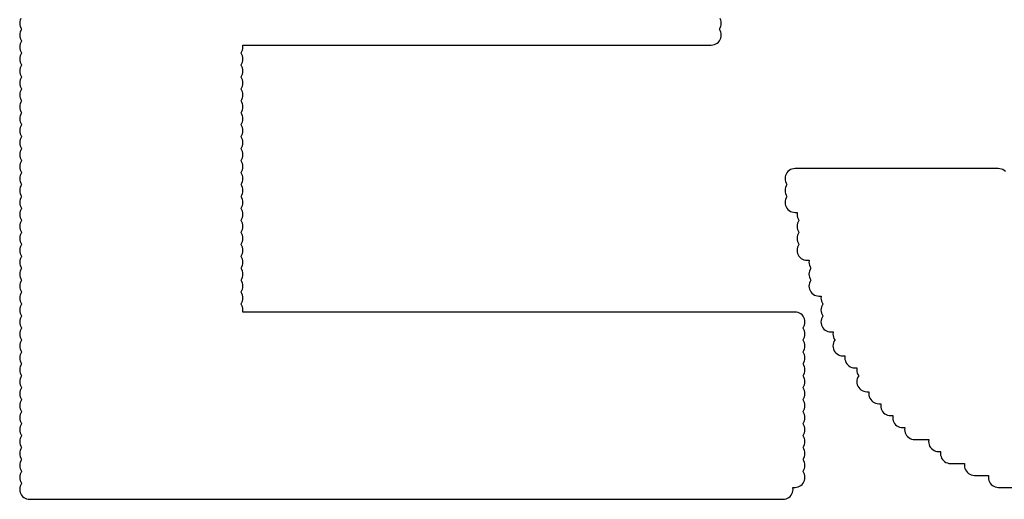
# Model space of a CAD drawing. Extents: x -0.28 to 1.53, y -0.26 to 1.53.
# Tile 36 of 45: x 1.4005 to 1.4499, y 1.3632 to 1.3873. Entities that reach past the tile are written whole.
import ezdxf

# ---------------------------------------------------------------- set-up
doc = ezdxf.new("R2010")
doc.units = 0
doc.header["$MEASUREMENT"] = 0
doc.layers.add('SLK-NS', color=7, linetype='CONTINUOUS')

msp = doc.modelspace()

# ---------------------------------------------------------------- linework, layer by layer
at = {"layer": 'SLK-NS'}
for points in [[(1.400554, 1.387327), (1.400524, 1.387255), (1.400506, 1.387178), (1.4005, 1.3871), (1.400506, 1.387022), (1.400524, 1.386945), (1.400554, 1.386873), (1.400595, 1.386806), (1.4006, 1.3868), (1.400595, 1.386794), (1.400554, 1.386727), (1.400524, 1.386655), (1.400506, 1.386578), (1.4005, 1.3865), (1.400506, 1.386422), (1.400524, 1.386345), (1.400554, 1.386273), (1.400595, 1.386206), (1.4006, 1.3862), (1.400595, 1.386194), (1.400554, 1.386127), (1.400524, 1.386055), (1.400506, 1.385978), (1.4005, 1.3859), (1.400506, 1.385822), (1.400524, 1.385745), (1.400554, 1.385673), (1.400595, 1.385606), (1.4006, 1.3856), (1.400595, 1.385594), (1.400554, 1.385527), (1.400524, 1.385455), (1.400506, 1.385378), (1.4005, 1.3853), (1.400506, 1.385222), (1.400524, 1.385145), (1.400554, 1.385073), (1.400595, 1.385006), (1.4006, 1.385), (1.400595, 1.384994), (1.400554, 1.384927), (1.400524, 1.384855), (1.400506, 1.384778), (1.4005, 1.3847), (1.400506, 1.384622), (1.400524, 1.384545), (1.400554, 1.384473), (1.400595, 1.384406), (1.4006, 1.3844), (1.400595, 1.384394), (1.400554, 1.384327), (1.400524, 1.384255), (1.400506, 1.384178), (1.4005, 1.3841), (1.400506, 1.384022), (1.400524, 1.383945), (1.400554, 1.383873), (1.400595, 1.383806), (1.4006, 1.3838), (1.400595, 1.383794), (1.400554, 1.383727), (1.400524, 1.383655), (1.400506, 1.383578), (1.4005, 1.3835), (1.400506, 1.383422), (1.400524, 1.383345), (1.400554, 1.383273), (1.400595, 1.383206), (1.4006, 1.3832), (1.400595, 1.383194), (1.400554, 1.383127), (1.400524, 1.383055), (1.400506, 1.382978), (1.4005, 1.3829), (1.400506, 1.382822), (1.400524, 1.382745), (1.400554, 1.382673), (1.400595, 1.382606), (1.4006, 1.3826), (1.400595, 1.382594), (1.400554, 1.382527), (1.400524, 1.382455), (1.400506, 1.382378), (1.4005, 1.3823), (1.400506, 1.382222), (1.400524, 1.382145), (1.400554, 1.382073), (1.400595, 1.382006), (1.4006, 1.382), (1.400595, 1.381994), (1.400554, 1.381927), (1.400524, 1.381855), (1.400506, 1.381778), (1.4005, 1.3817), (1.400506, 1.381622), (1.400524, 1.381545), (1.400554, 1.381473), (1.400595, 1.381406), (1.4006, 1.3814), (1.400595, 1.381394), (1.400554, 1.381327), (1.400524, 1.381255), (1.400506, 1.381178), (1.4005, 1.3811), (1.400506, 1.381022), (1.400524, 1.380945), (1.400554, 1.380873), (1.400595, 1.380806), (1.4006, 1.3808), (1.400595, 1.380794), (1.400554, 1.380727), (1.400524, 1.380655), (1.400506, 1.380578), (1.4005, 1.3805), (1.400506, 1.380422), (1.400524, 1.380345), (1.400554, 1.380273), (1.400595, 1.380206), (1.4006, 1.3802), (1.400595, 1.380194), (1.400554, 1.380127), (1.400524, 1.380055), (1.400506, 1.379978), (1.4005, 1.3799), (1.400506, 1.379822), (1.400524, 1.379745), (1.400554, 1.379673), (1.400595, 1.379606), (1.4006, 1.3796), (1.400595, 1.379594), (1.400554, 1.379527), (1.400524, 1.379455), (1.400506, 1.379378), (1.4005, 1.3793), (1.400506, 1.379222), (1.400524, 1.379145), (1.400554, 1.379073), (1.400595, 1.379006), (1.4006, 1.379), (1.400595, 1.378994), (1.400554, 1.378927), (1.400524, 1.378855), (1.400506, 1.378778), (1.4005, 1.3787), (1.400506, 1.378622), (1.400524, 1.378545), (1.400554, 1.378473), (1.400595, 1.378406), (1.4006, 1.3784), (1.400595, 1.378394), (1.400554, 1.378327), (1.400524, 1.378255), (1.400506, 1.378178), (1.4005, 1.3781), (1.400506, 1.378022), (1.400524, 1.377945), (1.400554, 1.377873), (1.400595, 1.377806), (1.4006, 1.3778), (1.400595, 1.377794), (1.400554, 1.377727), (1.400524, 1.377655), (1.400506, 1.377578), (1.4005, 1.3775), (1.400506, 1.377422), (1.400524, 1.377345), (1.400554, 1.377273), (1.400595, 1.377206), (1.4006, 1.3772), (1.400595, 1.377194), (1.400554, 1.377127), (1.400524, 1.377055), (1.400506, 1.376978), (1.4005, 1.3769), (1.400506, 1.376822), (1.400524, 1.376745), (1.400554, 1.376673), (1.400595, 1.376606), (1.4006, 1.3766), (1.400595, 1.376594), (1.400554, 1.376527), (1.400524, 1.376455), (1.400506, 1.376378), (1.4005, 1.3763), (1.400506, 1.376222), (1.400524, 1.376145), (1.400554, 1.376073), (1.400595, 1.376006), (1.4006, 1.376), (1.400595, 1.375994), (1.400554, 1.375927), (1.400524, 1.375855), (1.400506, 1.375778), (1.4005, 1.3757), (1.400506, 1.375622), (1.400524, 1.375545), (1.400554, 1.375473), (1.400595, 1.375406), (1.4006, 1.3754), (1.400595, 1.375394), (1.400554, 1.375327), (1.400524, 1.375255), (1.400506, 1.375178), (1.4005, 1.3751), (1.400506, 1.375022), (1.400524, 1.374945), (1.400554, 1.374873), (1.400595, 1.374806), (1.4006, 1.3748), (1.400595, 1.374794), (1.400554, 1.374727), (1.400524, 1.374655), (1.400506, 1.374578), (1.4005, 1.3745), (1.400506, 1.374422), (1.400524, 1.374345), (1.400554, 1.374273), (1.400595, 1.374206), (1.4006, 1.3742), (1.400595, 1.374194), (1.400554, 1.374127), (1.400524, 1.374055), (1.400506, 1.373978), (1.4005, 1.3739), (1.400506, 1.373822), (1.400524, 1.373745), (1.400554, 1.373673), (1.400595, 1.373606), (1.4006, 1.3736), (1.400595, 1.373594), (1.400554, 1.373527), (1.400524, 1.373455), (1.400506, 1.373378), (1.4005, 1.3733), (1.400506, 1.373222), (1.400524, 1.373145), (1.400554, 1.373073), (1.400595, 1.373006), (1.4006, 1.373), (1.400595, 1.372994), (1.400554, 1.372927), (1.400524, 1.372855), (1.400506, 1.372778), (1.4005, 1.3727), (1.400506, 1.372622), (1.400524, 1.372545), (1.400554, 1.372473), (1.400595, 1.372406), (1.4006, 1.3724), (1.400595, 1.372394), (1.400554, 1.372327), (1.400524, 1.372255), (1.400506, 1.372178), (1.4005, 1.3721), (1.400506, 1.372022), (1.400524, 1.371945), (1.400554, 1.371873), (1.400595, 1.371806), (1.4006, 1.3718), (1.400595, 1.371794), (1.400554, 1.371727), (1.400524, 1.371655), (1.400506, 1.371578), (1.4005, 1.3715), (1.400506, 1.371422), (1.400524, 1.371345), (1.400554, 1.371273), (1.400595, 1.371206), (1.4006, 1.3712), (1.400595, 1.371194), (1.400554, 1.371127), (1.400524, 1.371055), (1.400506, 1.370978), (1.4005, 1.3709), (1.400506, 1.370822), (1.400524, 1.370745), (1.400554, 1.370673), (1.400595, 1.370606), (1.4006, 1.3706), (1.400595, 1.370594), (1.400554, 1.370527), (1.400524, 1.370455), (1.400506, 1.370378), (1.4005, 1.3703), (1.400506, 1.370222), (1.400524, 1.370145), (1.400554, 1.370073), (1.400595, 1.370006), (1.4006, 1.37), (1.400595, 1.369994), (1.400554, 1.369927), (1.400524, 1.369855), (1.400506, 1.369778), (1.4005, 1.3697), (1.400506, 1.369622), (1.400524, 1.369545), (1.400554, 1.369473), (1.400595, 1.369406), (1.4006, 1.3694), (1.400595, 1.369394), (1.400554, 1.369327), (1.400524, 1.369255), (1.400506, 1.369178), (1.4005, 1.3691), (1.400506, 1.369022), (1.400524, 1.368945), (1.400554, 1.368873), (1.400595, 1.368806), (1.4006, 1.3688), (1.400595, 1.368794), (1.400554, 1.368727), (1.400524, 1.368655), (1.400506, 1.368578), (1.4005, 1.3685), (1.400506, 1.368422), (1.400524, 1.368345), (1.400554, 1.368273), (1.400595, 1.368206), (1.4006, 1.3682), (1.400595, 1.368194), (1.400554, 1.368127), (1.400524, 1.368055), (1.400506, 1.367978), (1.4005, 1.3679), (1.400506, 1.367822), (1.400524, 1.367745), (1.400554, 1.367673), (1.400595, 1.367606), (1.4006, 1.3676), (1.400595, 1.367594), (1.400554, 1.367527), (1.400524, 1.367455), (1.400506, 1.367378), (1.4005, 1.3673), (1.400506, 1.367222), (1.400524, 1.367145), (1.400554, 1.367073), (1.400595, 1.367006), (1.4006, 1.367), (1.400595, 1.366994), (1.400554, 1.366927), (1.400524, 1.366855), (1.400506, 1.366778), (1.4005, 1.3667), (1.400506, 1.366622), (1.400524, 1.366545), (1.400554, 1.366473), (1.400595, 1.366406), (1.4006, 1.3664), (1.400595, 1.366394), (1.400554, 1.366327), (1.400524, 1.366255), (1.400506, 1.366178), (1.4005, 1.3661), (1.400506, 1.366022), (1.400524, 1.365945), (1.400554, 1.365873), (1.400595, 1.365806), (1.4006, 1.3658), (1.400595, 1.365794), (1.400554, 1.365727), (1.400524, 1.365655), (1.400506, 1.365578), (1.4005, 1.3655), (1.400506, 1.365422), (1.400524, 1.365345), (1.400554, 1.365273), (1.400595, 1.365206), (1.4006, 1.3652), (1.400595, 1.365194), (1.400554, 1.365127), (1.400524, 1.365055), (1.400506, 1.364978), (1.4005, 1.3649), (1.400506, 1.364822), (1.400524, 1.364745), (1.400554, 1.364673), (1.400595, 1.364606), (1.4006, 1.3646), (1.400595, 1.364594), (1.400554, 1.364527), (1.400524, 1.364455), (1.400506, 1.364378), (1.4005, 1.3643), (1.400506, 1.364222), (1.400524, 1.364145), (1.400554, 1.364073), (1.400595, 1.364006), (1.4006, 1.364), (1.400595, 1.363994), (1.400554, 1.363927), (1.400524, 1.363855), (1.400506, 1.363778), (1.4005, 1.3637), (1.400506, 1.363622), (1.400524, 1.363545), (1.400554, 1.363473), (1.400595, 1.363406), (1.400646, 1.363346), (1.400706, 1.363295), (1.400773, 1.363254), (1.400845, 1.363224), (1.400922, 1.363206), (1.401, 1.3632), (1.4388, 1.3632), (1.438878, 1.363206), (1.438955, 1.363224), (1.439027, 1.363254), (1.439094, 1.363295), (1.439154, 1.363346), (1.439205, 1.363406), (1.439246, 1.363473), (1.439276, 1.363545), (1.439294, 1.363622), (1.4393, 1.3637), (1.439294, 1.363778), (1.439289, 1.3638), (1.4394, 1.3638), (1.439478, 1.363806), (1.439555, 1.363824), (1.439627, 1.363854), (1.439694, 1.363895), (1.439754, 1.363946), (1.439805, 1.364006), (1.439846, 1.364073), (1.439876, 1.364145), (1.439894, 1.364222), (1.4399, 1.3643), (1.439894, 1.364378), (1.439876, 1.364455), (1.439846, 1.364527), (1.439805, 1.364594), (1.4398, 1.3646), (1.439805, 1.364606), (1.439846, 1.364673), (1.439876, 1.364745), (1.439894, 1.364822), (1.4399, 1.3649), (1.439894, 1.364978), (1.439876, 1.365055), (1.439846, 1.365127), (1.439805, 1.365194), (1.4398, 1.3652), (1.439805, 1.365206), (1.439846, 1.365273), (1.439876, 1.365345), (1.439894, 1.365422), (1.4399, 1.3655), (1.439894, 1.365578), (1.439876, 1.365655), (1.439846, 1.365727), (1.439805, 1.365794), (1.4398, 1.3658), (1.439805, 1.365806), (1.439846, 1.365873), (1.439876, 1.365945), (1.439894, 1.366022), (1.4399, 1.3661), (1.439894, 1.366178), (1.439876, 1.366255), (1.439846, 1.366327), (1.439805, 1.366394), (1.4398, 1.3664), (1.439805, 1.366406), (1.439846, 1.366473), (1.439876, 1.366545), (1.439894, 1.366622), (1.4399, 1.3667), (1.439894, 1.366778), (1.439876, 1.366855), (1.439846, 1.366927), (1.439805, 1.366994), (1.4398, 1.367), (1.439805, 1.367006), (1.439846, 1.367073), (1.439876, 1.367145), (1.439894, 1.367222), (1.4399, 1.3673), (1.439894, 1.367378), (1.439876, 1.367455), (1.439846, 1.367527), (1.439805, 1.367594), (1.4398, 1.3676), (1.439805, 1.367606), (1.439846, 1.367673), (1.439876, 1.367745), (1.439894, 1.367822), (1.4399, 1.3679), (1.439894, 1.367978), (1.439876, 1.368055), (1.439846, 1.368127), (1.439805, 1.368194), (1.4398, 1.3682), (1.439805, 1.368206), (1.439846, 1.368273), (1.439876, 1.368345), (1.439894, 1.368422), (1.4399, 1.3685), (1.439894, 1.368578), (1.439876, 1.368655), (1.439846, 1.368727), (1.439805, 1.368794), (1.4398, 1.3688), (1.439805, 1.368806), (1.439846, 1.368873), (1.439876, 1.368945), (1.439894, 1.369022), (1.4399, 1.3691), (1.439894, 1.369178), (1.439876, 1.369255), (1.439846, 1.369327), (1.439805, 1.369394), (1.4398, 1.3694), (1.439805, 1.369406), (1.439846, 1.369473), (1.439876, 1.369545), (1.439894, 1.369622), (1.4399, 1.3697), (1.439894, 1.369778), (1.439876, 1.369855), (1.439846, 1.369927), (1.439805, 1.369994), (1.4398, 1.37), (1.439805, 1.370006), (1.439846, 1.370073), (1.439876, 1.370145), (1.439894, 1.370222), (1.4399, 1.3703), (1.439894, 1.370378), (1.439876, 1.370455), (1.439846, 1.370527), (1.439805, 1.370594), (1.4398, 1.3706), (1.439805, 1.370606), (1.439846, 1.370673), (1.439876, 1.370745), (1.439894, 1.370822), (1.4399, 1.3709), (1.439894, 1.370978), (1.439876, 1.371055), (1.439846, 1.371127), (1.439805, 1.371194), (1.4398, 1.3712), (1.439805, 1.371206), (1.439846, 1.371273), (1.439876, 1.371345), (1.439894, 1.371422), (1.4399, 1.3715), (1.439894, 1.371578), (1.439876, 1.371655), (1.439846, 1.371727), (1.439805, 1.371794), (1.4398, 1.3718), (1.439805, 1.371806), (1.439846, 1.371873), (1.439876, 1.371945), (1.439894, 1.372022), (1.4399, 1.3721), (1.439894, 1.372178), (1.439876, 1.372255), (1.439846, 1.372327), (1.439805, 1.372394), (1.439754, 1.372454), (1.439694, 1.372505), (1.439627, 1.372546), (1.439555, 1.372576), (1.439478, 1.372594), (1.4394, 1.3726), (1.411689, 1.3726), (1.411694, 1.372622), (1.4117, 1.3727), (1.411694, 1.372778), (1.411676, 1.372855), (1.411646, 1.372927), (1.411605, 1.372994), (1.4116, 1.373), (1.411605, 1.373006), (1.411646, 1.373073), (1.411676, 1.373145), (1.411694, 1.373222), (1.4117, 1.3733), (1.411694, 1.373378), (1.411676, 1.373455), (1.411646, 1.373527), (1.411605, 1.373594), (1.4116, 1.3736), (1.411605, 1.373606), (1.411646, 1.373673), (1.411676, 1.373745), (1.411694, 1.373822), (1.4117, 1.3739), (1.411694, 1.373978), (1.411676, 1.374055), (1.411646, 1.374127), (1.411605, 1.374194), (1.4116, 1.3742), (1.411605, 1.374206), (1.411646, 1.374273), (1.411676, 1.374345), (1.411694, 1.374422), (1.4117, 1.3745), (1.411694, 1.374578), (1.411676, 1.374655), (1.411646, 1.374727), (1.411605, 1.374794), (1.4116, 1.3748), (1.411605, 1.374806), (1.411646, 1.374873), (1.411676, 1.374945), (1.411694, 1.375022), (1.4117, 1.3751), (1.411694, 1.375178), (1.411676, 1.375255), (1.411646, 1.375327), (1.411605, 1.375394), (1.4116, 1.3754), (1.411605, 1.375406), (1.411646, 1.375473), (1.411676, 1.375545), (1.411694, 1.375622), (1.4117, 1.3757), (1.411694, 1.375778), (1.411676, 1.375855), (1.411646, 1.375927), (1.411605, 1.375994), (1.4116, 1.376), (1.411605, 1.376006), (1.411646, 1.376073), (1.411676, 1.376145), (1.411694, 1.376222), (1.4117, 1.3763), (1.411694, 1.376378), (1.411676, 1.376455), (1.411646, 1.376527), (1.411605, 1.376594), (1.4116, 1.3766), (1.411605, 1.376606), (1.411646, 1.376673), (1.411676, 1.376745), (1.411694, 1.376822), (1.4117, 1.3769), (1.411694, 1.376978), (1.411676, 1.377055), (1.411646, 1.377127), (1.411605, 1.377194), (1.4116, 1.3772), (1.411605, 1.377206), (1.411646, 1.377273), (1.411676, 1.377345), (1.411694, 1.377422), (1.4117, 1.3775), (1.411694, 1.377578), (1.411676, 1.377655), (1.411646, 1.377727), (1.411605, 1.377794), (1.4116, 1.3778), (1.411605, 1.377806), (1.411646, 1.377873), (1.411676, 1.377945), (1.411694, 1.378022), (1.4117, 1.3781), (1.411694, 1.378178), (1.411676, 1.378255), (1.411646, 1.378327), (1.411605, 1.378394), (1.4116, 1.3784), (1.411605, 1.378406), (1.411646, 1.378473), (1.411676, 1.378545), (1.411694, 1.378622), (1.4117, 1.3787), (1.411694, 1.378778), (1.411676, 1.378855), (1.411646, 1.378927), (1.411605, 1.378994), (1.4116, 1.379), (1.411605, 1.379006), (1.411646, 1.379073), (1.411676, 1.379145), (1.411694, 1.379222), (1.4117, 1.3793), (1.411694, 1.379378), (1.411676, 1.379455), (1.411646, 1.379527), (1.411605, 1.379594), (1.4116, 1.3796), (1.411605, 1.379606), (1.411646, 1.379673), (1.411676, 1.379745), (1.411694, 1.379822), (1.4117, 1.3799), (1.411694, 1.379978), (1.411676, 1.380055), (1.411646, 1.380127), (1.411605, 1.380194), (1.4116, 1.3802), (1.411605, 1.380206), (1.411646, 1.380273), (1.411676, 1.380345), (1.411694, 1.380422), (1.4117, 1.3805), (1.411694, 1.380578), (1.411676, 1.380655), (1.411646, 1.380727), (1.411605, 1.380794), (1.4116, 1.3808), (1.411605, 1.380806), (1.411646, 1.380873), (1.411676, 1.380945), (1.411694, 1.381022), (1.4117, 1.3811), (1.411694, 1.381178), (1.411676, 1.381255), (1.411646, 1.381327), (1.411605, 1.381394), (1.4116, 1.3814), (1.411605, 1.381406), (1.411646, 1.381473), (1.411676, 1.381545), (1.411694, 1.381622), (1.4117, 1.3817), (1.411694, 1.381778), (1.411676, 1.381855), (1.411646, 1.381927), (1.411605, 1.381994), (1.4116, 1.382), (1.411605, 1.382006), (1.411646, 1.382073), (1.411676, 1.382145), (1.411694, 1.382222), (1.4117, 1.3823), (1.411694, 1.382378), (1.411676, 1.382455), (1.411646, 1.382527), (1.411605, 1.382594), (1.4116, 1.3826), (1.411605, 1.382606), (1.411646, 1.382673), (1.411676, 1.382745), (1.411694, 1.382822), (1.4117, 1.3829), (1.411694, 1.382978), (1.411676, 1.383055), (1.411646, 1.383127), (1.411605, 1.383194), (1.4116, 1.3832), (1.411605, 1.383206), (1.411646, 1.383273), (1.411676, 1.383345), (1.411694, 1.383422), (1.4117, 1.3835), (1.411694, 1.383578), (1.411676, 1.383655), (1.411646, 1.383727), (1.411605, 1.383794), (1.4116, 1.3838), (1.411605, 1.383806), (1.411646, 1.383873), (1.411676, 1.383945), (1.411694, 1.384022), (1.4117, 1.3841), (1.411694, 1.384178), (1.411676, 1.384255), (1.411646, 1.384327), (1.411605, 1.384394), (1.4116, 1.3844), (1.411605, 1.384406), (1.411646, 1.384473), (1.411676, 1.384545), (1.411694, 1.384622), (1.4117, 1.3847), (1.411694, 1.384778), (1.411676, 1.384855), (1.411646, 1.384927), (1.411605, 1.384994), (1.4116, 1.385), (1.411605, 1.385006), (1.411646, 1.385073), (1.411676, 1.385145), (1.411694, 1.385222), (1.4117, 1.3853), (1.411694, 1.385378), (1.411676, 1.385455), (1.411646, 1.385527), (1.411605, 1.385594), (1.4116, 1.3856), (1.411605, 1.385606), (1.411646, 1.385673), (1.411676, 1.385745), (1.411694, 1.385822), (1.4117, 1.3859), (1.411694, 1.385978), (1.411689, 1.386), (1.4352, 1.386), (1.435278, 1.386006), (1.435355, 1.386024), (1.435427, 1.386054), (1.435494, 1.386095), (1.435554, 1.386146), (1.435605, 1.386206), (1.435646, 1.386273), (1.435676, 1.386345), (1.435694, 1.386422), (1.4357, 1.3865), (1.435694, 1.386578), (1.435676, 1.386655), (1.435646, 1.386727), (1.435605, 1.386794), (1.4356, 1.3868), (1.435605, 1.386806), (1.435646, 1.386873), (1.435676, 1.386945), (1.435694, 1.387022), (1.4357, 1.3871), (1.435694, 1.387178), (1.435676, 1.387255), (1.435646, 1.387327)], [(1.449954, 1.379654), (1.449894, 1.379705), (1.449827, 1.379746), (1.449755, 1.379776), (1.449678, 1.379794), (1.4496, 1.3798), (1.4394, 1.3798), (1.439322, 1.379794), (1.439245, 1.379776), (1.439173, 1.379746), (1.439106, 1.379705), (1.439046, 1.379654), (1.438995, 1.379594), (1.438954, 1.379527), (1.438924, 1.379455), (1.438906, 1.379378), (1.4389, 1.3793), (1.438906, 1.379222), (1.438924, 1.379145), (1.438954, 1.379073), (1.438995, 1.379006), (1.439, 1.379), (1.438995, 1.378994), (1.438954, 1.378927), (1.438924, 1.378855), (1.438906, 1.378778), (1.4389, 1.3787), (1.438906, 1.378622), (1.438924, 1.378545), (1.438954, 1.378473), (1.438995, 1.378406), (1.439, 1.3784), (1.438995, 1.378394), (1.438954, 1.378327), (1.438924, 1.378255), (1.438906, 1.378178), (1.4389, 1.3781), (1.438906, 1.378022), (1.438924, 1.377945), (1.438954, 1.377873), (1.438995, 1.377806), (1.439046, 1.377746), (1.439106, 1.377695), (1.439173, 1.377654), (1.439245, 1.377624), (1.439322, 1.377606), (1.4394, 1.3776), (1.439511, 1.3776), (1.439506, 1.377578), (1.4395, 1.3775), (1.439506, 1.377422), (1.439524, 1.377345), (1.439554, 1.377273), (1.439595, 1.377206), (1.4396, 1.3772), (1.439595, 1.377194), (1.439554, 1.377127), (1.439524, 1.377055), (1.439506, 1.376978), (1.4395, 1.3769), (1.439506, 1.376822), (1.439524, 1.376745), (1.439554, 1.376673), (1.439595, 1.376606), (1.4396, 1.3766), (1.439595, 1.376594), (1.439554, 1.376527), (1.439524, 1.376455), (1.439506, 1.376378), (1.4395, 1.3763), (1.439506, 1.376222), (1.439524, 1.376145), (1.439554, 1.376073), (1.439595, 1.376006), (1.4396, 1.376), (1.439595, 1.375994), (1.439554, 1.375927), (1.439524, 1.375855), (1.439506, 1.375778), (1.4395, 1.3757), (1.439506, 1.375622), (1.439524, 1.375545), (1.439554, 1.375473), (1.439595, 1.375406), (1.439646, 1.375346), (1.439706, 1.375295), (1.439773, 1.375254), (1.439845, 1.375224), (1.439922, 1.375206), (1.44, 1.3752), (1.440111, 1.3752), (1.440106, 1.375178), (1.4401, 1.3751), (1.440106, 1.375022), (1.440124, 1.374945), (1.440154, 1.374873), (1.440195, 1.374806), (1.4402, 1.3748), (1.440195, 1.374794), (1.440154, 1.374727), (1.440124, 1.374655), (1.440106, 1.374578), (1.4401, 1.3745), (1.440106, 1.374422), (1.440124, 1.374345), (1.440154, 1.374273), (1.440195, 1.374206), (1.4402, 1.3742), (1.440195, 1.374194), (1.440154, 1.374127), (1.440124, 1.374055), (1.440106, 1.373978), (1.4401, 1.3739), (1.440106, 1.373822), (1.440124, 1.373745), (1.440154, 1.373673), (1.440195, 1.373606), (1.440246, 1.373546), (1.440306, 1.373495), (1.440373, 1.373454), (1.440445, 1.373424), (1.440522, 1.373406), (1.4406, 1.3734), (1.440711, 1.3734), (1.440706, 1.373378), (1.4407, 1.3733), (1.440706, 1.373222), (1.440724, 1.373145), (1.440754, 1.373073), (1.440795, 1.373006), (1.4408, 1.373), (1.440795, 1.372994), (1.440754, 1.372927), (1.440724, 1.372855), (1.440706, 1.372778), (1.4407, 1.3727), (1.440706, 1.372622), (1.440724, 1.372545), (1.440754, 1.372473), (1.440795, 1.372406), (1.4408, 1.3724), (1.440795, 1.372394), (1.440754, 1.372327), (1.440724, 1.372255), (1.440706, 1.372178), (1.4407, 1.3721), (1.440706, 1.372022), (1.440724, 1.371945), (1.440754, 1.371873), (1.440795, 1.371806), (1.440846, 1.371746), (1.440906, 1.371695), (1.440973, 1.371654), (1.441045, 1.371624), (1.441122, 1.371606), (1.4412, 1.3716), (1.441311, 1.3716), (1.441306, 1.371578), (1.4413, 1.3715), (1.441306, 1.371422), (1.441324, 1.371345), (1.441354, 1.371273), (1.441395, 1.371206), (1.4414, 1.3712), (1.441395, 1.371194), (1.441354, 1.371127), (1.441324, 1.371055), (1.441306, 1.370978), (1.4413, 1.3709), (1.441306, 1.370822), (1.441324, 1.370745), (1.441354, 1.370673), (1.441395, 1.370606), (1.441446, 1.370546), (1.441506, 1.370495), (1.441573, 1.370454), (1.441645, 1.370424), (1.441722, 1.370406), (1.4418, 1.3704), (1.441911, 1.3704), (1.441906, 1.370378), (1.4419, 1.3703), (1.441906, 1.370222), (1.441924, 1.370145), (1.441954, 1.370073), (1.441995, 1.370006), (1.442046, 1.369946), (1.442106, 1.369895), (1.442173, 1.369854), (1.442245, 1.369824), (1.442322, 1.369806), (1.4424, 1.3698), (1.442511, 1.3698), (1.442506, 1.369778), (1.4425, 1.3697), (1.442506, 1.369622), (1.442524, 1.369545), (1.442554, 1.369473), (1.442595, 1.369406), (1.4426, 1.3694), (1.442595, 1.369394), (1.442554, 1.369327), (1.442524, 1.369255), (1.442506, 1.369178), (1.4425, 1.3691), (1.442506, 1.369022), (1.442524, 1.368945), (1.442554, 1.368873), (1.442595, 1.368806), (1.442646, 1.368746), (1.442706, 1.368695), (1.442773, 1.368654), (1.442845, 1.368624), (1.442922, 1.368606), (1.443, 1.3686), (1.443111, 1.3686), (1.443106, 1.368578), (1.4431, 1.3685), (1.443106, 1.368422), (1.443124, 1.368345), (1.443154, 1.368273), (1.443195, 1.368206), (1.443246, 1.368146), (1.443306, 1.368095), (1.443373, 1.368054), (1.443445, 1.368024), (1.443522, 1.368006), (1.4436, 1.368), (1.443711, 1.368), (1.443706, 1.367978), (1.4437, 1.3679), (1.443706, 1.367822), (1.443724, 1.367745), (1.443754, 1.367673), (1.443795, 1.367606), (1.443846, 1.367546), (1.443906, 1.367495), (1.443973, 1.367454), (1.444045, 1.367424), (1.444122, 1.367406), (1.4442, 1.3674), (1.444311, 1.3674), (1.444306, 1.367378), (1.4443, 1.3673), (1.444306, 1.367222), (1.444324, 1.367145), (1.444354, 1.367073), (1.444395, 1.367006), (1.444446, 1.366946), (1.444506, 1.366895), (1.444573, 1.366854), (1.444645, 1.366824), (1.444722, 1.366806), (1.4448, 1.3668), (1.444911, 1.3668), (1.444906, 1.366778), (1.4449, 1.3667), (1.444906, 1.366622), (1.444924, 1.366545), (1.444954, 1.366473), (1.444995, 1.366406), (1.445046, 1.366346), (1.445106, 1.366295), (1.445173, 1.366254), (1.445245, 1.366224), (1.445322, 1.366206), (1.4454, 1.3662), (1.446111, 1.3662), (1.446106, 1.366178), (1.4461, 1.3661), (1.446106, 1.366022), (1.446124, 1.365945), (1.446154, 1.365873), (1.446195, 1.365806), (1.446246, 1.365746), (1.446306, 1.365695), (1.446373, 1.365654), (1.446445, 1.365624), (1.446522, 1.365606), (1.4466, 1.3656), (1.446711, 1.3656), (1.446706, 1.365578), (1.4467, 1.3655), (1.446706, 1.365422), (1.446724, 1.365345), (1.446754, 1.365273), (1.446795, 1.365206), (1.446846, 1.365146), (1.446906, 1.365095), (1.446973, 1.365054), (1.447045, 1.365024), (1.447122, 1.365006), (1.4472, 1.365), (1.447911, 1.365), (1.447906, 1.364978), (1.4479, 1.3649), (1.447906, 1.364822), (1.447924, 1.364745), (1.447954, 1.364673), (1.447995, 1.364606), (1.448046, 1.364546), (1.448106, 1.364495), (1.448173, 1.364454), (1.448245, 1.364424), (1.448322, 1.364406), (1.4484, 1.3644), (1.449111, 1.3644), (1.449106, 1.364378), (1.4491, 1.3643), (1.449106, 1.364222), (1.449124, 1.364145), (1.449154, 1.364073), (1.449195, 1.364006), (1.449246, 1.363946), (1.449306, 1.363895), (1.449373, 1.363854), (1.449445, 1.363824), (1.449522, 1.363806), (1.4496, 1.3638), (1.450311, 1.3638)]]:
    msp.add_lwpolyline(points, dxfattribs=at)

doc.saveas('drawing.dxf')
